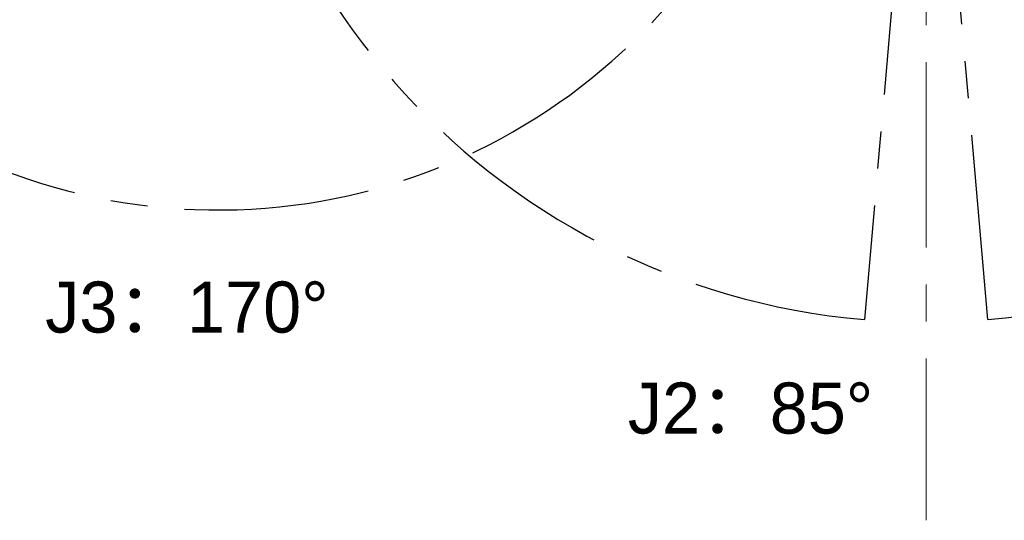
# Model space of a CAD drawing. Header units: millimetres. Extents: x 0 to 420, y 0 to 297.
# Tile 3 of 21: x 76 to 143, y 122 to 156. Entities that reach past the tile are written whole.
import ezdxf

# ---------------------------------------------------------------- set-up
doc = ezdxf.new("R2010")
doc.units = ezdxf.units.MM
doc.linetypes.add('CENTERX2', pattern=[20.32, 12.7, -2.54, 2.54, -2.54])
doc.layers.add('中心线层', color=6, linetype='CENTERX2', lineweight=25)
doc.layers.add('标注层', color=150, linetype='Continuous', lineweight=18)
doc.styles.add('SLDTEXTSTYLE0', font='txt')
doc.styles.add('SLDTEXTSTYLE22', font='txt')
doc.dimstyles.new('SLDDIMSTYLE0', dxfattribs={"dimtxt": 3.5, "dimasz": 4, "dimexe": 0, "dimexo": 0.0625, "dimgap": 0.875, "dimtad": 0, "dimtih": 1, "dimtoh": 1, "dimlfac": 20, "dimrnd": 1e-09, "dimzin": 12, "dimdsep": 46, "dimtxsty": 'SLDTEXTSTYLE22', "dimcen": 0, "dimdle": 8, "dimadec": 0, "dimazin": 3, "dimtfac": 1, "dimtdec": 3, "dimtofl": 0, "dimtmove": 0, "dimatfit": 3, "dimfxl": 0, "dimfrac": 2, "dimtolj": 1, "dimarcsym": 0})

# ---------------------------------------------------------------- blocks, each defined once
blk = doc.blocks.new('*X26')
at = {"layer": '标注层'}
for points in [[(118.269, 212.715), (121.475, 215.159), (120.774, 215.873)], [(60.022, 155.567), (56.817, 153.123), (57.517, 152.409)]]:
    blk.add_hatch(color=256, dxfattribs=at).paths.add_polyline_path(points, flags=0)
for p, q in [((118.269, 212.715), (122.552, 216.917)), ((60.022, 155.567), (45.379, 141.201)), ((45.379, 141.201), (30.711, 141.201))]:
    blk.add_line(p, q, dxfattribs=at)
at = {"layer": '标注层', "char_height": 3.5, "attachment_point": 1, "style": 'SLDTEXTSTYLE22'}
for s, insert, width in [('1632', (35.435, 145.825), 18.26257), ('%%C', (30.711, 145.178), 4.69274)]:
    blk.add_mtext(s, dxfattribs=dict(at, insert=insert, width=width))

msp = doc.modelspace()

# ---------------------------------------------------------------- linework, layer by layer
at = {"layer": '中心线层', "linetype": 'CENTERX2', "lineweight": 18}
msp.add_line((137.64574, 234.75361), (137.64574, 122.0752), dxfattribs=at)
at = {"layer": '中心线层'}
for p, q in [((137.64574, 184.14111), (133.41869, 135.82567)), ((141.87279, 135.82567), (137.64574, 184.14111))]:
    msp.add_line(p, q, dxfattribs=at)
for centre, radius, start, end in [((137.64574, 184.14111), 48.5, 275, 265), ((89.14574, 184.14111), 40.8, 10, 350)]:
    msp.add_arc(centre, radius, start, end, dxfattribs=at)

# ---------------------------------------------------------------- texts
at = {"layer": '标注层', "char_height": 3.5, "attachment_point": 1, "style": 'SLDTEXTSTYLE0'}
for s, insert, width in [('J3：170%%D', (77.33443, 138.4387), 38.3240223), ('J2：85%%D', (117.22574, 131.5181), 33.3184358)]:
    msp.add_mtext(s, dxfattribs=dict(at, insert=insert, width=width))

# ---------------------------------------------------------------- dimensions: what is measured, and where the dimension line sits
at = {"layer": '标注层'}
dim = msp.add_diameter_dim_2p(p1=(60.02214, 155.56742), p2=(118.26934, 212.7148), dimstyle='SLDDIMSTYLE0', override={"dimscale": 1, "dimpost": '%%C<>', "dimsah": 1, "dimtzin": 12}, dxfattribs=at)
dim.commit()
dim.dimension.update_dxf_attribs({"geometry": '*X26', "text_midpoint": (48.30761, 144.07408), "dimtype": 163})

doc.saveas('drawing.dxf')
